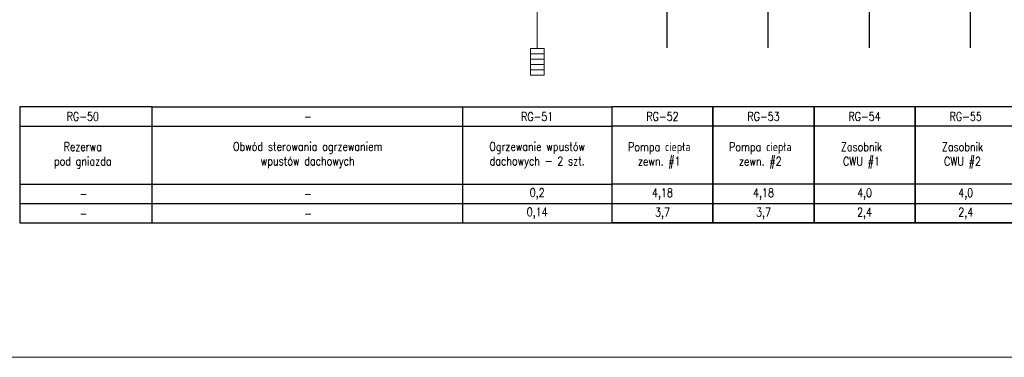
# Model space of a CAD drawing. Header units: millimetres. Extents: x 2505 to 3495, y 1397 to 1684.
# Tile 25 of 59: x 2872 to 3013, y 1397 to 1445. Entities that reach past the tile are written whole.
import ezdxf

# ---------------------------------------------------------------- set-up
doc = ezdxf.new("R2010")
doc.units = ezdxf.units.MM
for name, color, linetype, lineweight in [('#elektryczne', 7, 'Continuous', 20), ('PRZEWODY', 3, 'Continuous', 20), ('SYMBOL', 3, 'Continuous', 20)]:
    doc.layers.add(name, color=color, linetype=linetype, lineweight=lineweight)
doc.layers.add('E_Opis', color=7, linetype='Continuous')
doc.layers.add('OPIS', color=7, linetype='Continuous')
doc.styles.add('SIMPLEX', font='simplex.shx', dxfattribs={"width": 0.8})

# ---------------------------------------------------------------- blocks, each defined once
blk = doc.blocks.new('Grzejnik')
for p, q in [((-1.4, -1.05), (1.4, -1.05)), ((-1.4, -2.15), (1.4, -2.15)), ((-1.4, -3.24), (1.4, -3.24)), ((-1.4, -4.33), (1.4, -4.33))]:
    blk.add_line(p, q)
blk.add_lwpolyline([(-1.4, 0), (1.4, 0), (1.4, -5.41), (-1.4, -5.41)], close=True)

msp = doc.modelspace()

# ---------------------------------------------------------------- linework, layer by layer
at = {"layer": '#elektryczne'}
msp.add_lwpolyline([(3494.65, 1396.93), (2504.65, 1396.93), (2504.65, 1683.93), (3494.65, 1683.93)], dxfattribs=at)
at = {"layer": 'OPIS'}
for p, q in [((2890.51, 1432.81), (2934.98, 1432.81)), ((2934.98, 1432.81), (2934.98, 1416.17)), ((2934.98, 1432.81), (2956.38, 1432.81)), ((2956.38, 1432.81), (2956.38, 1416.17)), ((2890.51, 1430.03), (2934.98, 1430.03)), ((2934.98, 1430.03), (2956.38, 1430.03)), ((2890.51, 1421.72), (2934.98, 1421.72)), ((2934.98, 1421.72), (2956.38, 1421.72))]:
    msp.add_line(p, q, dxfattribs=at)
at = {"layer": 'OPIS', "lineweight": -3}
for p, q in [((2970.87, 1432.81), (2956.38, 1432.81)), ((2985.36, 1432.81), (2970.87, 1432.81)), ((2999.85, 1432.81), (2985.36, 1432.81)), ((3014.33, 1432.81), (2999.85, 1432.81)), ((2871.52, 1430.03), (2890.51, 1430.03)), ((2970.87, 1430.03), (2956.38, 1430.03)), ((2985.36, 1430.03), (2970.87, 1430.03)), ((2999.85, 1430.03), (2985.36, 1430.03)), ((3014.33, 1430.03), (2999.85, 1430.03)), ((2871.52, 1421.72), (2890.51, 1421.72)), ((2970.87, 1421.72), (2956.38, 1421.72)), ((2985.36, 1421.72), (2970.87, 1421.72)), ((2999.85, 1421.72), (2985.36, 1421.72)), ((3014.33, 1421.72), (2999.85, 1421.72))]:
    msp.add_line(p, q, dxfattribs=at)
at = {"layer": 'OPIS', "lineweight": -3, "ltscale": 5}
msp.add_line((2871.52, 1418.95), (2890.51, 1418.95), dxfattribs=at)
at = {"layer": 'OPIS', "ltscale": 5}
for p, q in [((2890.51, 1418.95), (2934.98, 1418.95)), ((2934.98, 1418.95), (2956.38, 1418.95)), ((2890.57, 1416.17), (2935.04, 1416.17)), ((2934.98, 1416.17), (2956.38, 1416.17))]:
    msp.add_line(p, q, dxfattribs=at)
at = {"layer": 'OPIS', "lineweight": -3}
for points in [[(2871.52, 1416.17), (2890.51, 1416.17), (2890.51, 1432.81), (2871.52, 1432.81)], [(2956.38, 1416.17), (2970.87, 1416.17), (2970.87, 1432.81), (2956.38, 1432.81)], [(2970.87, 1416.17), (2985.36, 1416.17), (2985.36, 1432.81), (2970.87, 1432.81)], [(2985.36, 1416.17), (2999.85, 1416.17), (2999.85, 1432.81), (2985.36, 1432.81)], [(2999.85, 1416.17), (3014.33, 1416.17), (3014.33, 1432.81), (2999.85, 1432.81)]]:
    msp.add_lwpolyline(points, close=True, dxfattribs=at)
for points in [[(2956.38, 1418.95), (2970.87, 1418.95), (2970.87, 1416.17), (2956.38, 1416.17)], [(2970.87, 1418.95), (2985.36, 1418.95), (2985.36, 1416.17), (2970.87, 1416.17)], [(2985.36, 1418.95), (2999.85, 1418.95), (2999.85, 1416.17), (2985.36, 1416.17)], [(2999.85, 1418.95), (3014.33, 1418.95), (3014.33, 1416.17), (2999.85, 1416.17)]]:
    msp.add_lwpolyline(points, dxfattribs=at)
at = {"layer": 'PRZEWODY', "lineweight": -3}
for p, q in [((2964.31, 1441.28), (2964.31, 1474.37)), ((2978.79, 1441.28), (2978.79, 1474.37)), ((2993.28, 1441.28), (2993.28, 1474.37)), ((3007.77, 1441.28), (3007.77, 1474.37))]:
    msp.add_line(p, q, dxfattribs=at)
at = {"layer": 'PRZEWODY'}
msp.add_line((2945.68, 1470.41), (2945.68, 1441.15), dxfattribs=at)

# ---------------------------------------------------------------- block references
at = {"layer": 'SYMBOL', "xscale": 0.7, "yscale": 0.7, "zscale": 0.7}
msp.add_blockref('Grzejnik', (2945.68, 1441.15), dxfattribs=at)

# ---------------------------------------------------------------- texts
at = {"layer": 'E_Opis', "lineweight": -3, "attachment_point": 5, "style": 'SIMPLEX'}
for s, insert, char_height, width in [('RG-50', (2880.56, 1431.44), 1.247, 14.1127), ('Rezerwa\\Ppod gniazda', (2880.56, 1425.86), 1.2474, 14.1127), ('Pompa ciepła\\Pzewn.^I#1', (2963.17, 1425.84), 1.2474, 14.7809), ('Pompa ciepła\\Pzewn. #2', (2977.66, 1425.84), 1.2474, 14.7809), ('Zasobnik\\PCWU #1', (2992.15, 1425.84), 1.247, 14.7809), ('Zasobnik\\PCWU #2', (3006.63, 1425.84), 1.247, 14.7809), ('\\pxqc;-', (2880.68, 1420.32), 1.247, 14.1127), ('\\pxqc;-', (2880.68, 1417.54), 1.247, 14.1127)]:
    msp.add_mtext(s, dxfattribs=dict(at, insert=insert, char_height=char_height, width=width))
at = {"layer": 'E_Opis', "attachment_point": 5, "style": 'SIMPLEX'}
for s, insert, char_height, width in [('RG-51', (2945.68, 1431.41), 1.247, 21.401), ('RG-52', (2963.63, 1431.44), 1.247, 14.1127), ('RG-53', (2978.11, 1431.44), 1.247, 14.1127), ('RG-54', (2992.6, 1431.44), 1.247, 14.1127), ('RG-55', (3007.09, 1431.44), 1.247, 14.1127), ('-', (2912.8, 1431.42), 1.25, 39.1017), ('Obwód sterowania ogrzewaniem\\Pwpustów dachowych', (2912.8, 1425.88), 1.2474, 39.1017), ('Ogrzewanie wpustów dachowych - 2 szt.', (2945.68, 1425.88), 1.2474, 21.401), ('0,2', (2945.68, 1420.33), 1.247, 21.401), ('\\pxqc;4,18', (2963.63, 1420.32), 1.247, 14.1127), ('\\pxqc;4,18', (2978.11, 1420.32), 1.247, 14.1127), ('\\pxqc;4,0', (2992.6, 1420.32), 1.247, 14.1127), ('\\pxqc;4,0', (3007.09, 1420.32), 1.247, 14.1127), ('-', (2912.8, 1420.32), 1.25, 14.1127), ('0,14', (2945.68, 1417.56), 1.247, 21.401), ('\\pxqc;3,7', (2963.63, 1417.54), 1.247, 14.1127), ('\\pxqc;3,7', (2978.11, 1417.54), 1.247, 14.1127), ('\\pxqc;2,4', (2992.6, 1417.54), 1.247, 14.1127), ('\\pxqc;2,4', (3007.09, 1417.54), 1.247, 14.1127), ('-', (2912.86, 1417.54), 1.25, 14.1127)]:
    msp.add_mtext(s, dxfattribs=dict(at, insert=insert, char_height=char_height, width=width))

doc.saveas('drawing.dxf')
